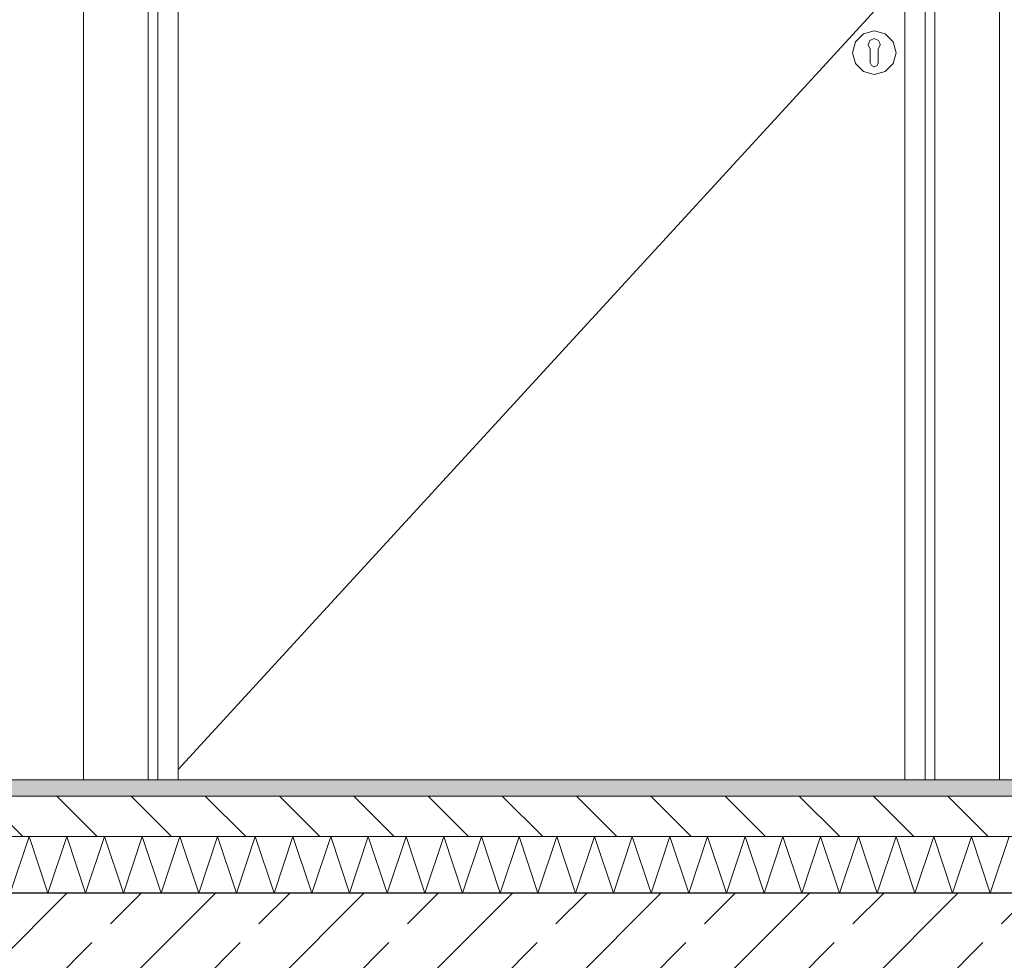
# Model space of a CAD drawing. Header units: millimetres. Extents: x 92668 to 123324, y -8921 to 14506.
# Tile 98 of 133: x 113552 to 114771, y 2667 to 3831. Entities that reach past the tile are written whole.
import ezdxf

# ---------------------------------------------------------------- set-up
doc = ezdxf.new("R2010")
doc.units = ezdxf.units.MM
doc.header["$MEASUREMENT"] = 0
doc.linetypes.add('Przerywana', pattern=[240, 120, -120])
doc.linetypes.add('Wipeout_Contour', pattern=[1000, 0, -1000])
for name, color, linetype, lineweight, true_color in [('0_Nr_pióra__85', 7, 'Continuous', 13, 0x80c2ff), ('Nowe_A-Wymiary-Wewnętrzne_Nr_pióra__45', 7, 'Continuous', 15, 0x40a5ff), ('Nowe_A-Wymiary-Wewnętrzne_Nr_pióra__85', 7, 'Continuous', 13, 0x80c2ff), ('Nowe_A-Wymiary-Zewnętrzne_Nr_pióra__45', 7, 'Continuous', 15, 0x40a5ff), ('Nowe_A-Wymiary-Zewnętrzne_Nr_pióra__85', 7, 'Continuous', 13, 0x80c2ff)]:
    doc.layers.add(name, color=color, linetype=linetype, lineweight=lineweight, true_color=true_color)
for name, color, linetype in [('Nowe_A-Posadzki', 7, 'Continuous'), ('Nowe_A-Stropy', 7, 'Continuous'), ('Nowe_A-Wymiary-Wewnętrzne', 7, 'Continuous'), ('Nowe_A-Wymiary-Zewnętrzne', 7, 'Continuous'), ('Nowe_A-Ściany-Działowe', 7, 'Continuous'), ('Nowe_Drzwi Archicad', 7, 'Continuous')]:
    doc.layers.add(name, color=color, linetype=linetype)
for name, color, linetype, lineweight in [('Nowe_A-Posadzki_Nr_pióra__174', 7, 'Continuous', 5), ('Nowe_A-Posadzki_Nr_pióra__9', 7, 'Continuous', 13), ('Nowe_A-Stropy_Nr_pióra__29', 7, 'Continuous', 25), ('Nowe_A-Wymiary-Wewnętrzne_Nr_pióra__46', 5, 'Continuous', 15), ('Nowe_A-Wymiary-Zewnętrzne_Nr_pióra__46', 5, 'Continuous', 15), ('Nowe_Drzwi Archicad_Nr_pióra__3', 7, 'Continuous', 13)]:
    doc.layers.add(name, color=color, linetype=linetype, lineweight=lineweight)
doc.styles.add('STYL_AUTOMATYCZNY_2', font='arial.ttf')
doc.dimstyles.new('STYL_AUTOMATYCZNY__1', dxfattribs={"dimtxt": 125, "dimasz": 47.5, "dimexe": 0.18, "dimexo": 20, "dimgap": 0, "dimtad": 1, "dimdec": 1, "dimlfac": 0.1, "dimzin": 0, "dimdsep": 46, "dimtxsty": 'STYL_AUTOMATYCZNY_2', "dimblk": 'ARROWHEAD_11', "dimblk1": 'ARROWHEAD_11', "dimblk2": 'ARROWHEAD_11', "dimcen": 0.09, "dimclrd": 256, "dimclre": 256, "dimclrt": 5, "dimadec": 1, "dimazin": 0, "dimtfac": 1, "dimtdec": 4, "dimtmove": 0, "dimatfit": 3, "dimfxl": 0, "dimtolj": 1, "dimtzin": 0, "dimarcsym": 0})

# ---------------------------------------------------------------- blocks, each defined once
blk = doc.blocks.new('ElemPrzekroju_33')
at = {"layer": 'Nowe_A-Stropy', "linetype": 'Continuous', "lineweight": 0, "true_color": 0x000000}
h = blk.add_hatch(dxfattribs=at)
h.set_pattern_fill('Beton_zbrojony', color=18, style=0, pattern_type=2)
h.set_pattern_definition([(45, (0, 0), (-91.92388, 91.92388), []), (45, (-45.96, 45.96), (-91.92388, 91.92388), [97.5, -32.5])])
h.paths.add_polyline_path([(109667.6, 2750), (109667.6, 2550), (109677.6, 2550), (112262.6, 2550), (112387.6, 2550), (116917.6, 2550), (116917.6, 2750)])
at = {"layer": 'Nowe_A-Stropy_Nr_pióra__29', "color": 7, "linetype": 'Continuous', "lineweight": 25, "flags": 128}
blk.add_lwpolyline([(116917.6, 2750), (112387.6, 2750), (112272.6, 2750), (109667.6, 2750)], dxfattribs=at)
blk = doc.blocks.new('ElemPrzekroju_62')
at = {"color": 254, "linetype": 'Wipeout_Contour', "lineweight": 0, "ltscale": 2613344.637706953}
blk.add_wipeout([(112997.6, 3790), (112997.6, 3750), (113027.6, 3750), (113027.6, 3550), (113022.6, 3550), (113022.6, 3289), (113020.3, 3289), (113018.2, 3285.9), (113013.3, 3282.6), (113007.6, 3281.5), (112997.6, 3281.5), (112997.6, 2890), (113630.7, 2890), (113630.7, 5007), (114764.7, 5007), (114764.7, 2890), (116907.6, 2890), (116907.6, 5430), (112997.6, 5430), (112997.6, 4696.7), (113027.6, 4696.7), (113027.6, 3830), (112997.6, 3830)], dxfattribs=at).dxf.layer = 'Nowe_A-Ściany-Działowe'
blk = doc.blocks.new('ElemPrzekroju_64')
at = {"color": 254, "linetype": 'Wipeout_Contour', "lineweight": 0, "ltscale": 455153.224708}
blk.add_wipeout([(113722.7, 4915), (113710.7, 4927), (113710.7, 2890), (113722.7, 2890)], dxfattribs=at).dxf.layer = 'Nowe_Drzwi Archicad'
at = {"color": 254, "linetype": 'Wipeout_Contour', "lineweight": 0, "ltscale": 458998.824908}
blk.add_wipeout([(114672.7, 2890), (114684.7, 2890), (114684.7, 4927), (114672.7, 4915)], dxfattribs=at).dxf.layer = 'Nowe_Drzwi Archicad'
at = {"color": 254, "linetype": 'Wipeout_Contour', "lineweight": 0, "ltscale": 687974.22966}
blk.add_wipeout([(114586.4, 3803.4), (114604.7, 3792.9), (114604.7, 3794.4), (114602.3, 3799.7), (114603, 3801.6), (114596.3, 3813.3)], dxfattribs=at).dxf.layer = 'Nowe_Drzwi Archicad'
at = {"color": 254, "linetype": 'Wipeout_Contour', "lineweight": 0, "ltscale": 688002.877021}
blk.add_wipeout([(114596.3, 3766.7), (114609.7, 3763.1), (114609.7, 3772.5), (114606.2, 3774), (114604.7, 3777.5), (114604.7, 3781.3)], dxfattribs=at).dxf.layer = 'Nowe_Drzwi Archicad'
at = {"color": 254, "linetype": 'Wipeout_Contour', "lineweight": 0, "ltscale": 454973.351944}
blk.add_wipeout([(113630.7, 5007), (113630.7, 2890), (113710.7, 2890), (113710.7, 4927)], dxfattribs=at).dxf.layer = 'Nowe_Drzwi Archicad'
at = {"color": 254, "linetype": 'Wipeout_Contour', "lineweight": 0, "ltscale": 459186.683523}
blk.add_wipeout([(114764.7, 2890), (114764.7, 5007), (114684.7, 4927), (114684.7, 2890)], dxfattribs=at).dxf.layer = 'Nowe_Drzwi Archicad'
at = {"color": 254, "linetype": 'Wipeout_Contour', "lineweight": 0, "ltscale": 455224.506441}
blk.add_wipeout([(113722.7, 2890), (113747.7, 2890), (113747.7, 4890), (113722.7, 4890)], dxfattribs=at).dxf.layer = 'Nowe_Drzwi Archicad'
at = {"color": 254, "linetype": 'Wipeout_Contour', "lineweight": 0, "ltscale": 458922.220512}
blk.add_wipeout([(114647.7, 2890), (114672.7, 2890), (114672.7, 4890), (114647.7, 4890)], dxfattribs=at).dxf.layer = 'Nowe_Drzwi Archicad'
at = {"color": 254, "linetype": 'Wipeout_Contour', "lineweight": 0, "ltscale": 458629.717578}
blk.add_wipeout([(114582.8, 3790), (114604.7, 3790), (114604.7, 3792.9), (114586.4, 3803.4)], dxfattribs=at).dxf.layer = 'Nowe_Drzwi Archicad'
at = {"layer": 'Nowe_Drzwi Archicad_Nr_pióra__3', "color": 7, "linetype": 'Continuous', "lineweight": 13}
for p, q in [((113630.7, 2890), (113630.7, 5007)), ((114764.7, 5007), (114764.7, 2890)), ((113710.7, 4927), (113710.7, 2890)), ((114684.7, 2890), (114684.7, 4927)), ((113722.7, 4915), (113722.7, 2890)), ((114672.7, 2890), (114672.7, 4915)), ((113747.7, 4890), (113747.7, 2890)), ((114647.7, 2890), (114647.7, 4890))]:
    blk.add_line(p, q, dxfattribs=at)
at = {"color": 254, "linetype": 'Wipeout_Contour', "lineweight": 0, "ltscale": 458618.378228}
blk.add_wipeout([(114596.2, 3813.4), (114586.4, 3803.5), (114586.4, 3803.4), (114596.3, 3813.3)], dxfattribs=at).dxf.layer = 'Nowe_Drzwi Archicad'
at = {"color": 254, "linetype": 'Wipeout_Contour', "lineweight": 0, "ltscale": 458640.685759}
blk.add_wipeout([(114604.7, 3787.1), (114586.4, 3776.5), (114596.3, 3766.7), (114604.7, 3781.3)], dxfattribs=at).dxf.layer = 'Nowe_Drzwi Archicad'
at = {"color": 254, "linetype": 'Wipeout_Contour', "lineweight": 0, "ltscale": 573338.905622}
blk.add_wipeout([(114604.4, 3805.1), (114609.7, 3807.4), (114609.7, 3816.9), (114596.3, 3813.3), (114603, 3801.6)], dxfattribs=at).dxf.layer = 'Nowe_Drzwi Archicad'
at = {"color": 254, "linetype": 'Wipeout_Contour', "lineweight": 0, "ltscale": 458628.689429}
blk.add_wipeout([(114604.7, 3790), (114582.8, 3790), (114586.4, 3776.5), (114604.7, 3787.1)], dxfattribs=at).dxf.layer = 'Nowe_Drzwi Archicad'
at = {"color": 254, "linetype": 'Wipeout_Contour', "lineweight": 0, "ltscale": 458665.926738}
blk.add_wipeout([(114596.2, 3813.4), (114596.3, 3813.3), (114609.7, 3816.9), (114609.7, 3817)], dxfattribs=at).dxf.layer = 'Nowe_Drzwi Archicad'
at = {"color": 254, "linetype": 'Wipeout_Contour', "lineweight": 0, "ltscale": 458589.895317}
blk.add_wipeout([(114582.7, 3790), (114582.8, 3790), (114586.4, 3803.4), (114586.4, 3803.5)], dxfattribs=at).dxf.layer = 'Nowe_Drzwi Archicad'
at = {"color": 254, "linetype": 'Wipeout_Contour', "lineweight": 0, "ltscale": 688058.805082}
blk.add_wipeout([(114609.7, 3763.1), (114623.2, 3766.7), (114614.7, 3781.3), (114614.7, 3777.5), (114613.3, 3774), (114609.7, 3772.5)], dxfattribs=at).dxf.layer = 'Nowe_Drzwi Archicad'
at = {"color": 254, "linetype": 'Wipeout_Contour', "lineweight": 0, "ltscale": 573391.169053}
blk.add_wipeout([(114615.1, 3805.1), (114616.5, 3801.6), (114623.2, 3813.3), (114609.7, 3816.9), (114609.7, 3807.4)], dxfattribs=at).dxf.layer = 'Nowe_Drzwi Archicad'
at = {"color": 254, "linetype": 'Wipeout_Contour', "lineweight": 0, "ltscale": 458588.113767}
blk.add_wipeout([(114586.4, 3776.5), (114586.4, 3776.5), (114582.8, 3790), (114582.7, 3790)], dxfattribs=at).dxf.layer = 'Nowe_Drzwi Archicad'
at = {"color": 254, "linetype": 'Wipeout_Contour', "lineweight": 0, "ltscale": 458659.278221}
blk.add_wipeout([(114609.7, 3763), (114609.7, 3763.1), (114596.3, 3766.7), (114596.2, 3766.6)], dxfattribs=at).dxf.layer = 'Nowe_Drzwi Archicad'
at = {"layer": 'Nowe_Drzwi Archicad_Nr_pióra__3', "color": 7, "linetype": 'Continuous', "lineweight": 13}
for p, q in [((114582.7, 3790), (114586.4, 3803.5)), ((114586.4, 3776.5), (114582.7, 3790))]:
    blk.add_line(p, q, dxfattribs=at)
at = {"color": 254, "linetype": 'Wipeout_Contour', "lineweight": 0, "ltscale": 458719.80433}
blk.add_wipeout([(114609.7, 3817), (114609.7, 3816.9), (114623.2, 3813.3), (114623.2, 3813.4)], dxfattribs=at).dxf.layer = 'Nowe_Drzwi Archicad'
at = {"color": 254, "linetype": 'Wipeout_Contour', "lineweight": 0, "ltscale": 688098.647987}
blk.add_wipeout([(114617.2, 3799.7), (114614.7, 3794.4), (114614.7, 3792.9), (114633, 3803.4), (114623.2, 3813.3), (114616.5, 3801.6)], dxfattribs=at).dxf.layer = 'Nowe_Drzwi Archicad'
at = {"color": 254, "linetype": 'Wipeout_Contour', "lineweight": 0, "ltscale": 458765.56194}
blk.add_wipeout([(114623.2, 3813.4), (114623.2, 3813.3), (114633, 3803.4), (114633.1, 3803.5)], dxfattribs=at).dxf.layer = 'Nowe_Drzwi Archicad'
at = {"color": 254, "linetype": 'Wipeout_Contour', "lineweight": 0, "ltscale": 458735.20295}
blk.add_wipeout([(114614.7, 3787.1), (114614.7, 3781.3), (114623.2, 3766.7), (114633, 3776.5)], dxfattribs=at).dxf.layer = 'Nowe_Drzwi Archicad'
at = {"color": 254, "linetype": 'Wipeout_Contour', "lineweight": 0, "ltscale": 458750.372724}
blk.add_wipeout([(114614.7, 3792.9), (114614.7, 3790), (114636.6, 3790), (114633, 3803.4)], dxfattribs=at).dxf.layer = 'Nowe_Drzwi Archicad'
at = {"color": 254, "linetype": 'Wipeout_Contour', "lineweight": 0, "ltscale": 458713.156539}
blk.add_wipeout([(114623.2, 3766.6), (114623.2, 3766.7), (114609.7, 3763.1), (114609.7, 3763)], dxfattribs=at).dxf.layer = 'Nowe_Drzwi Archicad'
at = {"color": 254, "linetype": 'Wipeout_Contour', "lineweight": 0, "ltscale": 458749.344939}
blk.add_wipeout([(114614.7, 3790), (114614.7, 3787.1), (114633, 3776.5), (114636.6, 3790)], dxfattribs=at).dxf.layer = 'Nowe_Drzwi Archicad'
at = {"color": 254, "linetype": 'Wipeout_Contour', "lineweight": 0, "ltscale": 458790.949825}
blk.add_wipeout([(114633.1, 3803.5), (114633, 3803.4), (114636.6, 3790), (114636.7, 3790)], dxfattribs=at).dxf.layer = 'Nowe_Drzwi Archicad'
at = {"color": 254, "linetype": 'Wipeout_Contour', "lineweight": 0, "ltscale": 458760.695947}
blk.add_wipeout([(114633.1, 3776.5), (114633, 3776.5), (114623.2, 3766.7), (114623.2, 3766.6)], dxfattribs=at).dxf.layer = 'Nowe_Drzwi Archicad'
at = {"color": 254, "linetype": 'Wipeout_Contour', "lineweight": 0, "ltscale": 1376068.646270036}
blk.add_wipeout([(114604.4, 3805.1), (114602.3, 3799.7), (114604.7, 3794.4), (114604.7, 3777.5), (114606.2, 3774), (114609.7, 3772.5), (114613.3, 3774), (114614.7, 3777.5), (114614.7, 3794.4), (114617.2, 3799.7), (114615.1, 3805.1), (114609.7, 3807.4)], dxfattribs=at).dxf.layer = 'Nowe_Drzwi Archicad'
at = {"color": 254, "linetype": 'Wipeout_Contour', "lineweight": 0, "ltscale": 458789.169001}
blk.add_wipeout([(114636.7, 3790), (114636.6, 3790), (114633, 3776.5), (114633.1, 3776.5)], dxfattribs=at).dxf.layer = 'Nowe_Drzwi Archicad'
at = {"layer": 'Nowe_Drzwi Archicad_Nr_pióra__3', "color": 7, "linetype": 'Continuous', "lineweight": 13}
for p, q in [((113747.7, 2903.1), (114647.7, 3882.9)), ((114596.2, 3813.4), (114609.7, 3817)), ((114609.7, 3817), (114623.2, 3813.4)), ((114586.4, 3803.5), (114596.2, 3813.4)), ((114603, 3801.6), (114604.4, 3805.1)), ((114609.7, 3807.4), (114604.4, 3805.1)), ((114615.1, 3805.1), (114609.7, 3807.4)), ((114616.5, 3801.6), (114615.1, 3805.1)), ((114623.2, 3813.4), (114633.1, 3803.5)), ((114633.1, 3803.5), (114636.7, 3790)), ((114603, 3801.6), (114602.3, 3799.7)), ((114602.3, 3799.7), (114604.7, 3794.4)), ((114604.7, 3794.4), (114604.7, 3792.9)), ((114604.7, 3792.9), (114604.7, 3790)), ((114614.7, 3794.4), (114617.2, 3799.7)), ((114614.7, 3792.9), (114614.7, 3794.4)), ((114614.7, 3792.9), (114614.7, 3790)), ((114616.5, 3801.6), (114617.2, 3799.7)), ((114604.7, 3790), (114604.7, 3787.1)), ((114604.7, 3787.1), (114604.7, 3781.3)), ((114604.7, 3781.3), (114604.7, 3777.5)), ((114614.7, 3790), (114614.7, 3787.1)), ((114614.7, 3787.1), (114614.7, 3781.3)), ((114614.7, 3781.3), (114614.7, 3777.5)), ((114636.7, 3790), (114633.1, 3776.5)), ((114596.2, 3766.6), (114586.4, 3776.5)), ((114604.7, 3777.5), (114606.2, 3774)), ((114606.2, 3774), (114609.7, 3772.5)), ((114609.7, 3772.5), (114613.3, 3774)), ((114613.3, 3774), (114614.7, 3777.5)), ((114633.1, 3776.5), (114623.2, 3766.6)), ((114609.7, 3763), (114596.2, 3766.6)), ((114623.2, 3766.6), (114609.7, 3763))]:
    blk.add_line(p, q, dxfattribs=at)
blk = doc.blocks.new('*X218')
at = {"layer": 'Nowe_A-Posadzki_Nr_pióra__174', "color": 7, "linetype": 'Continuous', "lineweight": 5}
for p, q in [((113540, 2750), (113563.3, 2820)), ((113563.3, 2820), (113586.7, 2750)), ((113586.7, 2750), (113610, 2820)), ((113610, 2820), (113633.3, 2750)), ((113633.3, 2750), (113656.7, 2820)), ((113656.7, 2820), (113680, 2750)), ((113680, 2750), (113703.3, 2820)), ((113703.3, 2820), (113726.7, 2750)), ((113726.7, 2750), (113750, 2820)), ((113750, 2820), (113773.3, 2750)), ((113773.3, 2750), (113796.7, 2820)), ((113796.7, 2820), (113820, 2750)), ((113820, 2750), (113843.3, 2820)), ((113843.3, 2820), (113866.7, 2750)), ((113866.7, 2750), (113890, 2820)), ((113890, 2820), (113913.3, 2750)), ((113913.3, 2750), (113936.7, 2820)), ((113936.7, 2820), (113960, 2750)), ((113960, 2750), (113983.3, 2820)), ((113983.3, 2820), (114006.7, 2750)), ((114006.7, 2750), (114030, 2820)), ((114030, 2820), (114053.3, 2750)), ((114053.3, 2750), (114076.7, 2820)), ((114076.7, 2820), (114100, 2750)), ((114100, 2750), (114123.3, 2820)), ((114123.3, 2820), (114146.7, 2750)), ((114146.7, 2750), (114170, 2820)), ((114170, 2820), (114193.3, 2750)), ((114193.3, 2750), (114216.7, 2820)), ((114216.7, 2820), (114240, 2750)), ((114240, 2750), (114263.3, 2820)), ((114263.3, 2820), (114286.7, 2750)), ((114286.7, 2750), (114310, 2820)), ((114310, 2820), (114333.3, 2750)), ((114333.3, 2750), (114356.7, 2820)), ((114356.7, 2820), (114380, 2750)), ((114380, 2750), (114403.3, 2820)), ((114403.3, 2820), (114426.7, 2750)), ((114426.7, 2750), (114450, 2820)), ((114450, 2820), (114473.3, 2750)), ((114473.3, 2750), (114496.7, 2820)), ((114496.7, 2820), (114520, 2750)), ((114520, 2750), (114543.3, 2820)), ((114543.3, 2820), (114566.7, 2750)), ((114566.7, 2750), (114590, 2820)), ((114590, 2820), (114613.3, 2750)), ((114613.3, 2750), (114636.7, 2820)), ((114636.7, 2820), (114660, 2750)), ((114660, 2750), (114683.3, 2820)), ((114683.3, 2820), (114706.7, 2750)), ((114706.7, 2750), (114730, 2820)), ((114730, 2820), (114753.3, 2750)), ((114753.3, 2750), (114776.7, 2820))]:
    blk.add_line(p, q, dxfattribs=at)
blk = doc.blocks.new('ElemPrzekroju_172')
at = {"layer": 'Nowe_A-Posadzki', "linetype": 'Continuous', "lineweight": 0, "true_color": 0xbb9a81}
blk.add_hatch(color=33, dxfattribs=at).paths.add_polyline_path([(112387.6, 2890), (112387.6, 2870), (116917.6, 2870), (116917.6, 2890)])
at = {"layer": 'Nowe_A-Posadzki', "linetype": 'Continuous', "lineweight": 0, "true_color": 0x000000}
h = blk.add_hatch(dxfattribs=at)
h.set_pattern_fill('Cegła_zwykła', color=18, style=0, pattern_type=2)
h.set_pattern_definition([(135, (0, 0), (45.96194, 45.96194), [])])
h.paths.add_polyline_path([(112387.6, 2870), (112387.6, 2820), (116917.6, 2820), (116917.6, 2870)])
at = {"layer": 'Nowe_A-Posadzki_Nr_pióra__9', "color": 7, "linetype": 'Continuous', "lineweight": 13}
for p, q in [((116917.6, 2890), (112927.6, 2890)), ((116917.6, 2870), (112387.6, 2870)), ((116917.6, 2820), (112387.6, 2820))]:
    blk.add_line(p, q, dxfattribs=at)
at = {"layer": 'Nowe_A-Posadzki', "lineweight": 0}
blk.add_blockref('*X218', (0, 0), dxfattribs=at)
blk = doc.blocks.new('*D366')
at = {"layer": 'Nowe_A-Wymiary-Wewnętrzne_Nr_pióra__45', "linetype": 'Continuous', "lineweight": 15, "true_color": 0x40a5ff}
for points in [[(116317.2, 2890), (116318.2, 2885.2), (116320.9, 2881.2), (116324.9, 2878.5), (116329.7, 2877.5), (116334.5, 2878.5), (116338.6, 2881.2), (116341.3, 2885.2), (116342.2, 2890), (116341.3, 2894.8), (116338.6, 2898.8), (116334.5, 2901.5), (116329.7, 2902.5), (116324.9, 2901.5), (116320.9, 2898.8), (116318.2, 2894.8)], [(116317.2, 2540), (116318.2, 2535.2), (116320.9, 2531.2), (116324.9, 2528.5), (116329.7, 2527.5), (116334.5, 2528.5), (116338.6, 2531.2), (116341.3, 2535.2), (116342.2, 2540), (116341.3, 2544.8), (116338.6, 2548.8), (116334.5, 2551.5), (116329.7, 2552.5), (116324.9, 2551.5), (116320.9, 2548.8), (116318.2, 2544.8)]]:
    blk.add_hatch(color=161, dxfattribs=at).paths.add_polyline_path(points)
at = {"layer": 'Nowe_A-Wymiary-Wewnętrzne_Nr_pióra__45', "color": 161, "linetype": 'Continuous', "lineweight": 15, "true_color": 0x40a5ff}
for centre in [(116329.7, 2890), (116329.7, 2540)]:
    blk.add_circle(centre, 12.5, dxfattribs=at)
at = {"layer": 'Nowe_A-Wymiary-Wewnętrzne_Nr_pióra__85', "color": 151, "linetype": 'Continuous', "lineweight": 13, "true_color": 0x80c2ff}
for p, q in [((116317.2, 2890), (116282.9, 2890)), ((116376.6, 2890), (116342.2, 2890)), ((116329.7, 2552.5), (116329.7, 2877.5)), ((116317.2, 2540), (116282.9, 2540)), ((116376.6, 2540), (116342.2, 2540))]:
    blk.add_line(p, q, dxfattribs=at)
blk = doc.blocks.new('ARROWHEAD_11')
at = {"color": 0, "linetype": 'Continuous', "lineweight": 0}
blk.add_line((0, 0), (-1, 0), dxfattribs=at)
at = {"color": 0, "linetype": 'Continuous', "lineweight": 0, "const_width": 0.25, "flags": 128}
blk.add_lwpolyline([(-0.125, 0, 1), (0.125, 0, 1)], format="xyb", close=True, dxfattribs=at)
blk = doc.blocks.new('*D367')
at = {"layer": 'Nowe_A-Wymiary-Wewnętrzne_Nr_pióra__45', "linetype": 'Continuous', "lineweight": 15, "true_color": 0x40a5ff}
for points in [[(116317.2, 5090), (116318.2, 5085.2), (116320.9, 5081.2), (116324.9, 5078.5), (116329.7, 5077.5), (116334.5, 5078.5), (116338.6, 5081.2), (116341.3, 5085.2), (116342.2, 5090), (116341.3, 5094.8), (116338.6, 5098.8), (116334.5, 5101.5), (116329.7, 5102.5), (116324.9, 5101.5), (116320.9, 5098.8), (116318.2, 5094.8)], [(116317.2, 2890), (116318.2, 2885.2), (116320.9, 2881.2), (116324.9, 2878.5), (116329.7, 2877.5), (116334.5, 2878.5), (116338.6, 2881.2), (116341.3, 2885.2), (116342.2, 2890), (116341.3, 2894.8), (116338.6, 2898.8), (116334.5, 2901.5), (116329.7, 2902.5), (116324.9, 2901.5), (116320.9, 2898.8), (116318.2, 2894.8)]]:
    blk.add_hatch(color=161, dxfattribs=at).paths.add_polyline_path(points)
at = {"layer": 'Nowe_A-Wymiary-Wewnętrzne_Nr_pióra__45', "color": 161, "linetype": 'Continuous', "lineweight": 15, "true_color": 0x40a5ff}
for centre in [(116329.7, 5090), (116329.7, 2890)]:
    blk.add_circle(centre, 12.5, dxfattribs=at)
at = {"layer": 'Nowe_A-Wymiary-Wewnętrzne_Nr_pióra__85', "color": 151, "linetype": 'Continuous', "lineweight": 13, "true_color": 0x80c2ff}
for p, q in [((116317.2, 5090), (116282.9, 5090)), ((116376.6, 5090), (116342.2, 5090)), ((116329.7, 2902.5), (116329.7, 5077.5)), ((116317.2, 2890), (116282.9, 2890)), ((116376.6, 2890), (116342.2, 2890))]:
    blk.add_line(p, q, dxfattribs=at)
at = {"layer": 'Nowe_A-Wymiary-Wewnętrzne_Nr_pióra__46', "color": 5, "lineweight": 15, "char_height": 125, "attachment_point": 7, "rotation": 90, "style": 'STYL_AUTOMATYCZNY_2'}
for s, insert in [('\\A1;{\\pql;\\fArial|b0|i0|c238|p0;\\W1.000000;34,0}', (116304.7, 4743.9)), ('\\A1;{\\pql;\\fArial|b0|i0|c238|p0;\\W1.000000;220,0}', (116304.7, 3775.5)), ('\\A1;{\\pql;\\fArial|b0|i0|c238|p0;\\W1.000000;35,0}', (116304.7, 2902.5))]:
    blk.add_mtext(s, dxfattribs=dict(at, insert=insert))
blk = doc.blocks.new('*D414')
at = {"layer": 'Nowe_A-Wymiary-Zewnętrzne_Nr_pióra__45', "linetype": 'Continuous', "lineweight": 15, "true_color": 0x40a5ff}
for points in [[(119555.9, 12845), (119556.9, 12840.2), (119559.6, 12836.2), (119563.6, 12833.5), (119568.4, 12832.5), (119573.2, 12833.5), (119577.3, 12836.2), (119580, 12840.2), (119580.9, 12845), (119580, 12849.8), (119577.3, 12853.8), (119573.2, 12856.5), (119568.4, 12857.5), (119563.6, 12856.5), (119559.6, 12853.8), (119556.9, 12849.8)], [(119555.9, -450), (119556.9, -454.8), (119559.6, -458.8), (119563.6, -461.5), (119568.4, -462.5), (119573.2, -461.5), (119577.3, -458.8), (119580, -454.8), (119580.9, -450), (119580, -445.2), (119577.3, -441.2), (119573.2, -438.5), (119568.4, -437.5), (119563.6, -438.5), (119559.6, -441.2), (119556.9, -445.2)]]:
    blk.add_hatch(color=161, dxfattribs=at).paths.add_polyline_path(points)
at = {"layer": 'Nowe_A-Wymiary-Zewnętrzne_Nr_pióra__45', "color": 161, "linetype": 'Continuous', "lineweight": 15, "true_color": 0x40a5ff}
for centre in [(119568.4, 12845), (119568.4, -450)]:
    blk.add_circle(centre, 12.5, dxfattribs=at)
at = {"layer": 'Nowe_A-Wymiary-Zewnętrzne_Nr_pióra__85', "color": 151, "linetype": 'Continuous', "lineweight": 13, "true_color": 0x80c2ff}
for p, q in [((119568.4, 12857.5), (119568.4, 12870)), ((119555.9, 12845), (119521.5, 12845)), ((119615.3, 12845), (119580.9, 12845)), ((119568.4, -437.5), (119568.4, 12832.5)), ((119555.9, -450), (119521.5, -450)), ((119615.3, -450), (119580.9, -450)), ((119568.4, -475), (119568.4, -462.5))]:
    blk.add_line(p, q, dxfattribs=at)
at = {"layer": 'Nowe_A-Wymiary-Zewnętrzne_Nr_pióra__46', "color": 5, "lineweight": 15, "insert": (119543.4, 5911.5), "char_height": 125, "attachment_point": 7, "rotation": 90, "style": 'STYL_AUTOMATYCZNY_2'}
blk.add_mtext('\\A1;{\\pql;\\fArial|b0|i0|c238|p0;\\W1.000000;1\xa0329,5}', dxfattribs=at)
blk = doc.blocks.new('B Przekrój_STORY_MARKER')
at = {"layer": '0_Nr_pióra__85', "color": 151, "linetype": 'Przerywana', "lineweight": 13, "true_color": 0x80c2ff}
blk.add_line((96329.8, 2890), (119661.6, 2890), dxfattribs=at)

msp = doc.modelspace()

# ---------------------------------------------------------------- block references
at = {"layer": 'Nowe_A-Stropy', "lineweight": 0}
msp.add_blockref('ElemPrzekroju_33', (0, 0), dxfattribs=at)
at = {"layer": 'Nowe_A-Ściany-Działowe', "lineweight": 0}
msp.add_blockref('ElemPrzekroju_62', (0, 0), dxfattribs=at)

# ---------------------------------------------------------------- next in the draw order: block references
at = {"layer": 'Nowe_Drzwi Archicad', "lineweight": 0}
msp.add_blockref('ElemPrzekroju_64', (0, 0), dxfattribs=at)

# ---------------------------------------------------------------- next in the draw order: block references
at = {"linetype": 'Continuous', "lineweight": 0}
msp.add_blockref('B Przekrój_STORY_MARKER', (0, 0), dxfattribs=at)
at = {"layer": 'Nowe_A-Posadzki', "lineweight": 0}
msp.add_blockref('ElemPrzekroju_172', (0, 0), dxfattribs=at)

# ---------------------------------------------------------------- next in the draw order: dimensions: what is measured, and where the dimension line sits
at = {"layer": 'Nowe_A-Wymiary-Wewnętrzne', "color": 151, "linetype": 'Continuous', "lineweight": 13, "true_color": 0x80c2ff}
for base, p1, p2, picture, middle in [((116329.73, 5090), (107567.6, 2890), (116907.6, 5090), '*D367', (116242.23, 3984.89)), ((116329.73, 2890), (107577.6, 2540), (107567.6, 2890), '*D366', (116242.23, 3064.32))]:
    dim = msp.add_linear_dim(base=base, p1=p1, p2=p2, angle=90, dimstyle='STYL_AUTOMATYCZNY__1', dxfattribs=at)
    dim.commit()
    dim.dimension.update_dxf_attribs({"geometry": picture, "text_midpoint": middle, "dimtype": 160, "text_rotation": 90})
at = {"layer": 'Nowe_A-Wymiary-Zewnętrzne', "color": 151, "linetype": 'Continuous', "lineweight": 13, "true_color": 0x80c2ff}
dim = msp.add_linear_dim(base=(119568.41, 12845), p1=(98787.6, -450), p2=(98654.74, 12845), angle=90, dimstyle='STYL_AUTOMATYCZNY__1', dxfattribs=at)
dim.commit()
dim.dimension.update_dxf_attribs({"geometry": '*D414', "text_midpoint": (119480.91, 6192.64), "dimtype": 160, "text_rotation": 90})

doc.saveas('drawing.dxf')
